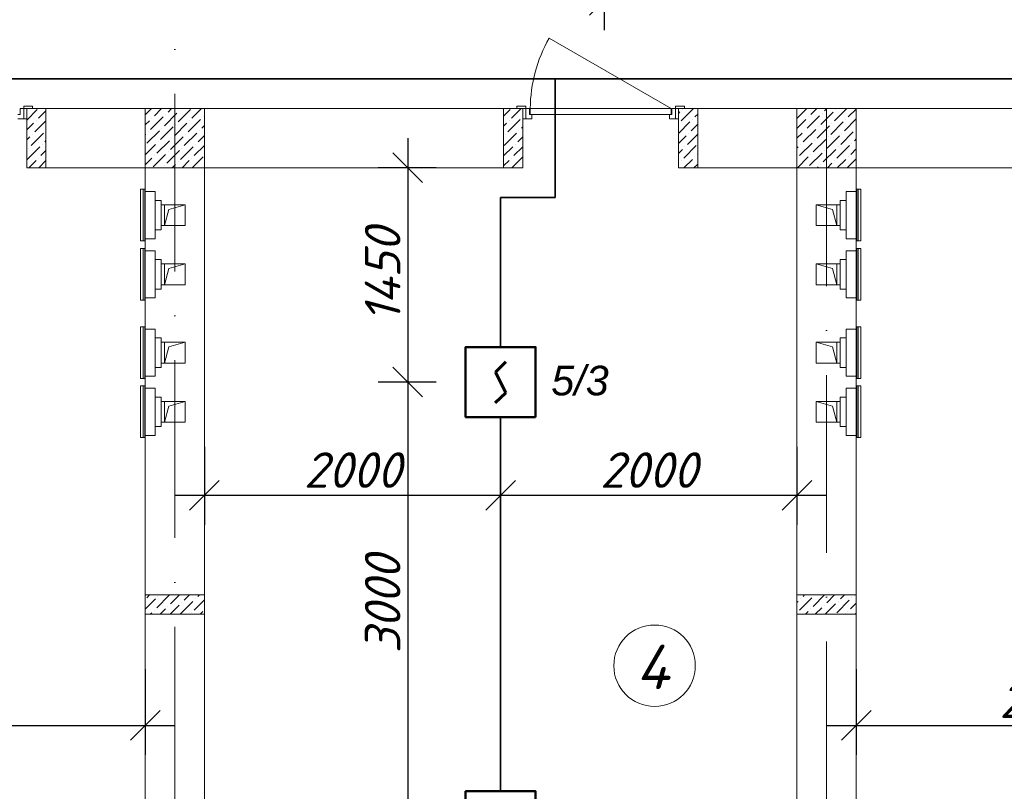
# Model space of a CAD drawing. Header units: millimetres. Extents: x 1114507 to 93926427, y 174473 to 817039.
# Tile 110 of 256: x 1692417 to 1699065, y 481890 to 487101. Entities that reach past the tile are written whole.
import ezdxf

# ---------------------------------------------------------------- set-up
doc = ezdxf.new("R2010")
doc.units = ezdxf.units.MM
doc.linetypes.add('ACAD_ISO10W100', pattern=[18, 12, -3, 0, -3])
doc.linetypes.add('ADSK_Скрыто', pattern=[6, 3, -3])
for name, color, linetype, lineweight in [('_Hidden_', 7, 'ADSK_Скрыто', 9), ('Doors', 86, 'Continuous', 13), ('expl', 234, 'Continuous', 13), ('Mechanical Equipment', 7, 'Continuous', 18), ('SHEMA', 174, 'Continuous', 25), ('размеры', 12, 'Continuous', 15)]:
    doc.layers.add(name, color=color, linetype=linetype, lineweight=lineweight)
doc.layers.add('kcd_tx', color=7, linetype='Continuous')
doc.layers.add('ventilatsiya', color=7, linetype='Continuous')
doc.styles.get("Standard").update_dxf_attribs({"font": 'isocpeui.ttf'})
doc.dimstyles.new('Санжар', dxfattribs={"dimtxt": 240, "dimasz": 200, "dimexe": 200, "dimexo": 200, "dimgap": 50, "dimtad": 1, "dimdec": 0, "dimtxsty": 'Standard', "dimblk": 'OBLIQUE', "dimcen": 2.5, "dimdle": 200, "dimclrd": 152, "dimclre": 152, "dimclrt": 152, "dimadec": 0, "dimazin": 0, "dimtfac": 1, "dimtdec": 0, "dimtmove": 0, "dimatfit": 3, "dimldrblk": 'OBLIQUE', "dimfxl": 0, "dimlwd": 0, "dimlwe": 0, "dimarcsym": 0})

# ---------------------------------------------------------------- blocks, each defined once
blk = doc.blocks.new('blokqav2mak')
at = {"color": 1, "linetype": 'ACAD_ISO10W100', "lineweight": 0, "ltscale": 100}
for p, q in [((1558682, 782425.1), (1558682, 766825.1)), ((1563082, 773325.1), (1563082, 766825.1))]:
    blk.add_line(p, q, dxfattribs=at)
at = {"lineweight": 0, "ltscale": 100}
for p, q in [((1558882, 773325.1), (1557682, 773325.1)), ((1557682, 772925.1), (1557682, 773325.1)), ((1561032, 773325.1), (1558882, 773325.1)), ((1558882, 773325.1), (1558882, 767025.1)), ((1561032, 772925.1), (1561032, 773325.1)), ((1562882, 773325.1), (1562082, 773325.1)), ((1562082, 772925.1), (1562082, 773325.1)), ((1562882, 773325.1), (1562882, 767025.1)), ((1570632, 773325.1), (1563282, 773325.1)), ((1558482, 772925.1), (1557682, 772925.1)), ((1558482, 772925.1), (1558482, 767025.1)), ((1561032, 772925.1), (1558882, 772925.1)), ((1562882, 772925.1), (1562082, 772925.1)), ((1570632, 772925.1), (1563282, 772925.1)), ((1563282, 772925.1), (1563282, 767025.1))]:
    blk.add_line(p, q, dxfattribs=at)
at = {"linetype": 'Continuous', "lineweight": 0, "ltscale": 100}
for p, q in [((1557682, 773247.5, 0), (1557753.1, 773318.5, 0)), ((1557761.5, 773259.6, 0), (1557812, 773310.1, 0)), ((1558482, 773281.7), (1558525.4, 773325.1)), ((1558544, 773276.3), (1558592.8, 773325.1)), ((1558636.6, 773301.6), (1558660.1, 773325.1)), ((1558704, 773234.2), (1558788.2, 773318.4)), ((1558712.4, 773310), (1558712.4, 773310)), ((1558796.6, 773259.5), (1558862.2, 773325.1)), ((1560902, 773274.1, 0), (1560946.5, 773318.5, 0)), ((1560954.9, 773259.6, 0), (1561020.4, 773325.1, 0)), ((1562100.4, 773242.8, 0), (1562182.8, 773325.1, 0)), ((1562108.8, 773318.5, 0), (1562108.8, 773318.5, 0)), ((1562882.9, 773259.5), (1562948.5, 773325.1)), ((1562975.5, 773284.8), (1563015.9, 773325.1)), ((1563068.2, 773310), (1563083.2, 773325.1)), ((1563135.5, 773242.7), (1563217.9, 773325.1)), ((1563143.9, 773318.4), (1563143.9, 773318.4)), ((1563228.1, 773267.9), (1563282, 773321.8)), ((1557736.3, 773167, 0), (1557812, 773242.8, 0)), ((1557744.7, 773242.8, 0), (1557744.7, 773242.8, 0)), ((1558482, 773214.4), (1558510.3, 773242.7)), ((1558518.8, 773183.7), (1558603, 773267.9)), ((1558527.2, 773259.5), (1558527.2, 773259.5)), ((1558611.4, 773209), (1558695.6, 773293.2)), ((1558619.8, 773284.8), (1558619.8, 773284.8)), ((1558771.3, 773166.9), (1558855.5, 773251.1)), ((1558779.8, 773242.7), (1558779.8, 773242.7)), ((1558872.4, 773267.9), (1558872.4, 773267.9)), ((1560929.7, 773167, 0), (1561013.9, 773251.2, 0)), ((1560938.1, 773242.8, 0), (1560938.1, 773242.8, 0)), ((1561030.7, 773268, 0), (1561030.7, 773268, 0)), ((1562082, 773291.7, 0), (1562092, 773301.7, 0)), ((1562176.2, 773251.2, 0), (1562176.2, 773251.2, 0)), ((1562193, 773268, 0), (1562212, 773287, 0)), ((1562882, 773191.3), (1562941.9, 773251.1)), ((1562950.3, 773192.2), (1563034.5, 773276.3)), ((1562958.7, 773267.9), (1562958.7, 773267.9)), ((1563042.9, 773217.4), (1563127.1, 773301.6)), ((1563051.3, 773293.2), (1563051.3, 773293.2)), ((1563202.9, 773175.3), (1563282, 773254.5)), ((1563211.3, 773251.1), (1563211.3, 773251.1)), ((1557682, 773180.1, 0), (1557727.8, 773225.9, 0)), ((1557812, 773175.4, 0), (1557812, 773175.4, 0)), ((1558493.5, 773091.1), (1558577.7, 773175.3)), ((1558586.1, 773116.4), (1558670.3, 773200.6)), ((1558594.5, 773192.2), (1558594.5, 773192.2)), ((1558678.7, 773141.6), (1558762.9, 773225.8)), ((1558687.1, 773217.4), (1558687.1, 773217.4)), ((1558847.1, 773175.3), (1558847.1, 773175.3)), ((1558863.9, 773192.2), (1558882, 773210.2)), ((1560902, 773206.7, 0), (1560921.3, 773225.9, 0)), ((1561005.4, 773175.4, 0), (1561005.4, 773175.4, 0)), ((1561022.3, 773192.2, 0), (1561032, 773202, 0)), ((1562082, 773157, 0), (1562159.4, 773234.3, 0)), ((1562083.6, 773225.9, 0), (1562083.6, 773225.9, 0)), ((1562167.8, 773175.4, 0), (1562212, 773219.7, 0)), ((1562925, 773099.5), (1563009.2, 773183.7)), ((1562933.4, 773175.3), (1562933.4, 773175.3)), ((1563017.6, 773124.8), (1563101.8, 773209)), ((1563026.1, 773200.6), (1563026.1, 773200.6)), ((1563110.2, 773150.1), (1563194.4, 773234.2)), ((1563118.7, 773225.8), (1563118.7, 773225.8)), ((1563278.6, 773183.7), (1563278.6, 773183.7)), ((1557682, 773112.8, 0), (1557702.6, 773133.3, 0)), ((1557711, 773074.4, 0), (1557795.2, 773158.6, 0)), ((1557719.4, 773150.1, 0), (1557719.4, 773150.1, 0)), ((1557803.6, 773099.6, 0), (1557812, 773108.1, 0)), ((1558482, 773147), (1558485.1, 773150.1)), ((1558501.9, 773166.9), (1558501.9, 773166.9)), ((1558560.9, 773023.8), (1558645.1, 773108)), ((1558653.5, 773049), (1558737.7, 773133.2)), ((1558661.9, 773124.8), (1558661.9, 773124.8)), ((1558746.1, 773074.3), (1558830.3, 773158.5)), ((1558754.5, 773150.1), (1558754.5, 773150.1)), ((1558838.7, 773099.5), (1558882, 773142.9)), ((1560904.4, 773074.4, 0), (1560988.6, 773158.6, 0)), ((1560912.8, 773150.1, 0), (1560912.8, 773150.1, 0)), ((1560997, 773099.6, 0), (1561032, 773134.6, 0)), ((1562082, 773089.7, 0), (1562134.1, 773141.7, 0)), ((1562142.5, 773082.8, 0), (1562212, 773152.3, 0)), ((1562150.9, 773158.6, 0), (1562150.9, 773158.6, 0)), ((1562882, 773123.9), (1562916.6, 773158.5)), ((1562992.4, 773032.2), (1563076.6, 773116.4)), ((1563000.8, 773108), (1563000.8, 773108)), ((1563085, 773057.4), (1563169.2, 773141.6)), ((1563093.4, 773133.2), (1563093.4, 773133.2)), ((1563177.6, 773082.7), (1563261.8, 773166.9)), ((1563186, 773158.5), (1563186, 773158.5)), ((1563270.2, 773108), (1563282, 773119.8)), ((1557685.7, 772981.8, 0), (1557769.9, 773066, 0)), ((1557694.2, 773057.5, 0), (1557694.2, 773057.5, 0)), ((1557778.4, 773007, 0), (1557812, 773040.7, 0)), ((1557786.8, 773082.8, 0), (1557786.8, 773082.8, 0)), ((1558482, 773012.3), (1558552.4, 773082.7)), ((1558569.3, 773099.5), (1558569.3, 773099.5)), ((1558628.2, 772956.4), (1558712.4, 773040.6)), ((1558720.8, 772981.7), (1558805, 773065.9)), ((1558729.2, 773057.4), (1558729.2, 773057.4)), ((1558813.4, 773006.9), (1558882, 773075.5)), ((1558821.8, 773082.7), (1558821.8, 773082.7)), ((1560902, 773004.6, 0), (1560963.4, 773066, 0)), ((1560971.8, 773007, 0), (1561032, 773067.3, 0)), ((1560980.2, 773082.8, 0), (1560980.2, 773082.8, 0)), ((1562082, 773022.3, 0), (1562108.8, 773049.1, 0)), ((1562117.3, 772990.2, 0), (1562201.5, 773074.4, 0)), ((1562125.7, 773066, 0), (1562125.7, 773066, 0)), ((1562882, 773056.5), (1562891.4, 773065.9)), ((1562899.8, 773006.9), (1562984, 773091.1)), ((1562908.2, 773082.7), (1562908.2, 773082.7)), ((1563059.7, 772964.8), (1563143.9, 773049)), ((1563068.2, 773040.6), (1563068.2, 773040.6)), ((1563152.3, 772990.1), (1563236.5, 773074.3)), ((1563160.8, 773065.9), (1563160.8, 773065.9)), ((1563245, 773015.4), (1563282, 773052.4)), ((1563253.4, 773091.1), (1563253.4, 773091.1)), ((1557696.4, 772925.1, 0), (1557744.7, 772973.3, 0)), ((1557761.5, 772990.2, 0), (1557761.5, 772990.2, 0)), ((1557763.8, 772925.1, 0), (1557812, 772973.4, 0)), ((1558482, 772944.9), (1558527.2, 772990.1)), ((1558535.6, 772931.2), (1558619.8, 773015.4)), ((1558544, 773006.9), (1558544, 773006.9)), ((1558636.6, 773032.2), (1558636.6, 773032.2)), ((1558731.6, 772925.1), (1558779.8, 772973.3)), ((1558796.6, 772990.1), (1558796.6, 772990.1)), ((1558799, 772925.1), (1558872.4, 772998.5)), ((1560902, 772937.3, 0), (1560938.1, 772973.3, 0)), ((1560954.9, 772990.2, 0), (1560954.9, 772990.2, 0)), ((1560957.2, 772925.1, 0), (1561030.7, 772998.6, 0)), ((1562100.4, 772973.3, 0), (1562100.4, 772973.3, 0)), ((1562119.5, 772925.1, 0), (1562176.2, 772981.8, 0)), ((1562193, 772998.6, 0), (1562193, 772998.6, 0)), ((1562209.9, 773015.4, 0), (1562212, 773017.6, 0)), ((1562882.9, 772990.1), (1562882.9, 772990.1)), ((1562885.3, 772925.1), (1562958.7, 772998.5)), ((1562967.1, 772939.6), (1563051.3, 773023.8)), ((1562975.5, 773015.4), (1562975.5, 773015.4)), ((1563135.5, 772973.3), (1563135.5, 772973.3)), ((1563154.7, 772925.1), (1563211.3, 772981.7)), ((1563222.1, 772925.1), (1563282, 772985.1)), ((1563228.1, 772998.5), (1563228.1, 772998.5)), ((1558611.4, 772939.6), (1558611.4, 772939.6)), ((1558664.2, 772925.1), (1558687.1, 772948)), ((1558704, 772964.8), (1558704, 772964.8)), ((1558880.8, 772939.6), (1558882, 772940.8)), ((1562082, 772955, 0), (1562083.6, 772956.5, 0)), ((1562186.9, 772925.1, 0), (1562212, 772950.3, 0)), ((1563020, 772925.1), (1563026.1, 772931.2)), ((1563042.9, 772948), (1563042.9, 772948)), ((1563087.4, 772925.1), (1563118.7, 772956.4)), ((1558482, 769943.7, 0), (1558551, 770012.7, 0)), ((1558492, 770021.1, 0), (1558511.1, 770040.1, 0)), ((1558559.4, 769953.7, 0), (1558643.6, 770037.9, 0)), ((1558567.8, 770029.5, 0), (1558567.8, 770029.5, 0)), ((1558652, 769979, 0), (1558713.1, 770040.1, 0)), ((1558719.3, 769911.6, 0), (1558803.5, 769995.8, 0)), ((1558727.8, 769987.4, 0), (1558727.8, 769987.4, 0)), ((1558744.6, 770004.2, 0), (1558780.5, 770040.1, 0)), ((1558812, 769936.9, 0), (1558882, 770007, 0)), ((1558820.4, 770012.7, 0), (1558820.4, 770012.7, 0)), ((1558837.2, 770029.5, 0), (1558847.8, 770040.1, 0)), ((1562882, 769988, 0), (1562889.9, 769995.8, 0)), ((1562898.3, 769936.9, 0), (1562982.5, 770021.1, 0)), ((1562906.7, 770012.7, 0), (1562906.7, 770012.7, 0)), ((1562923.6, 770029.5, 0), (1562934.2, 770040.1, 0)), ((1562990.9, 769962.1, 0), (1563068.9, 770040.1, 0)), ((1562999.3, 770037.9, 0), (1562999.3, 770037.9, 0)), ((1563083.5, 769987.4, 0), (1563136.2, 770040.1, 0)), ((1563150.9, 769920.1, 0), (1563235.1, 770004.2, 0)), ((1563159.3, 769995.8, 0), (1563159.3, 769995.8, 0)), ((1563176.1, 770012.7, 0), (1563203.6, 770040.1, 0)), ((1563243.5, 769945.3, 0), (1563282, 769983.9, 0)), ((1563251.9, 770021.1, 0), (1563251.9, 770021.1, 0)), ((1563268.7, 770037.9, 0), (1563270.9, 770040.1, 0)), ((1558515.8, 769910.1, 0), (1558525.7, 769920.1, 0)), ((1558542.5, 769936.9, 0), (1558542.5, 769936.9, 0)), ((1558583.1, 769910.1, 0), (1558618.3, 769945.3, 0)), ((1558635.2, 769962.1, 0), (1558635.2, 769962.1, 0)), ((1558650.5, 769910.1, 0), (1558710.9, 769970.6, 0)), ((1558795.1, 769920.1, 0), (1558795.1, 769920.1, 0)), ((1558852.5, 769910.1, 0), (1558870.9, 769928.5, 0)), ((1562938.9, 769910.1, 0), (1562957.2, 769928.5, 0)), ((1562974.1, 769945.3, 0), (1562974.1, 769945.3, 0)), ((1563006.2, 769910.1, 0), (1563049.8, 769953.7, 0)), ((1563066.7, 769970.6, 0), (1563066.7, 769970.6, 0)), ((1563073.6, 769910.1, 0), (1563142.4, 769979, 0)), ((1563226.6, 769928.5, 0), (1563226.6, 769928.5, 0)), ((1563275.6, 769910.1, 0), (1563282, 769916.5, 0)), ((1563208.3, 769910.1, 0), (1563209.8, 769911.6, 0))]:
    blk.add_line(p, q, dxfattribs=at)
at = {"layer": '_Hidden_', "color": 5, "lineweight": 0}
for p, q in [((1558478.2, 772779.5), (1558478.6, 772779.5)), ((1563285.9, 772779.5), (1563285.4, 772779.5)), ((1558482, 772763.5), (1558482, 772763.9)), ((1558482, 772763.9), (1558482, 772763.5)), ((1558525, 772763.9), (1558525, 772763.5)), ((1558525, 772763.5), (1558525, 772763.9)), ((1558549.1, 772763.5), (1558549.1, 772763.9)), ((1558549.1, 772763.9), (1558549.1, 772763.5)), ((1563215, 772763.5), (1563215, 772763.9)), ((1563215, 772763.9), (1563215, 772763.5)), ((1563239, 772763.9), (1563239, 772763.5)), ((1563239, 772763.5), (1563239, 772763.9)), ((1563282, 772763.5), (1563282, 772763.9)), ((1563282, 772763.9), (1563282, 772763.5)), ((1558482, 772446.2), (1558482, 772445.9)), ((1558482, 772445.9), (1558482, 772446.2)), ((1558525, 772446.2), (1558525, 772445.9)), ((1558525, 772445.9), (1558525, 772446.2)), ((1558549.1, 772445.9), (1558549.1, 772446.2)), ((1558549.1, 772446.2), (1558549.1, 772445.9)), ((1563215, 772445.9), (1563215, 772446.2)), ((1563215, 772446.2), (1563215, 772445.9)), ((1563239, 772446.2), (1563239, 772445.9)), ((1563239, 772445.9), (1563239, 772446.2)), ((1563282, 772446.2), (1563282, 772445.9)), ((1563282, 772445.9), (1563282, 772446.2)), ((1558478.6, 772430.6), (1558478.2, 772430.6)), ((1558478.2, 772380), (1558478.6, 772380)), ((1563285.4, 772430.6), (1563285.9, 772430.6)), ((1563285.9, 772380), (1563285.4, 772380)), ((1558482, 772364), (1558482, 772364.3)), ((1558482, 772364.3), (1558482, 772364)), ((1558525, 772364.3), (1558525, 772364)), ((1558525, 772364), (1558525, 772364.3)), ((1558549.1, 772364), (1558549.1, 772364.3)), ((1558549.1, 772364.3), (1558549.1, 772364)), ((1563215, 772364), (1563215, 772364.3)), ((1563215, 772364.3), (1563215, 772364)), ((1563239, 772364.3), (1563239, 772364)), ((1563239, 772364), (1563239, 772364.3)), ((1563282, 772364), (1563282, 772364.3)), ((1563282, 772364.3), (1563282, 772364)), ((1558482, 772046.7), (1558482, 772046.3)), ((1558482, 772046.3), (1558482, 772046.7)), ((1558525, 772046.7), (1558525, 772046.3)), ((1558525, 772046.3), (1558525, 772046.7)), ((1558549.1, 772046.3), (1558549.1, 772046.7)), ((1558549.1, 772046.7), (1558549.1, 772046.3)), ((1563215, 772046.3), (1563215, 772046.7)), ((1563215, 772046.7), (1563215, 772046.3)), ((1563239, 772046.7), (1563239, 772046.3)), ((1563239, 772046.3), (1563239, 772046.7)), ((1563282, 772046.7), (1563282, 772046.3)), ((1563282, 772046.3), (1563282, 772046.7)), ((1558478.6, 772031.1), (1558478.2, 772031.1)), ((1563285.4, 772031.1), (1563285.9, 772031.1)), ((1558478.2, 771850.8), (1558478.6, 771850.8)), ((1563285.9, 771850.8), (1563285.4, 771850.8)), ((1558482, 771834.8), (1558482, 771835.1)), ((1558482, 771835.1), (1558482, 771834.8)), ((1558525, 771835.1), (1558525, 771834.8)), ((1558525, 771834.8), (1558525, 771835.1)), ((1558549.1, 771834.8), (1558549.1, 771835.1)), ((1558549.1, 771835.1), (1558549.1, 771834.8)), ((1563215, 771834.8), (1563215, 771835.1)), ((1563215, 771835.1), (1563215, 771834.8)), ((1563239, 771835.1), (1563239, 771834.8)), ((1563239, 771834.8), (1563239, 771835.1)), ((1563282, 771834.8), (1563282, 771835.1)), ((1563282, 771835.1), (1563282, 771834.8)), ((1558482, 771517.5), (1558482, 771517.1)), ((1558482, 771517.1), (1558482, 771517.5)), ((1558525, 771517.5), (1558525, 771517.1)), ((1558525, 771517.1), (1558525, 771517.5)), ((1558549.1, 771517.1), (1558549.1, 771517.5)), ((1558549.1, 771517.5), (1558549.1, 771517.1)), ((1563215, 771517.1), (1563215, 771517.5)), ((1563215, 771517.5), (1563215, 771517.1)), ((1563239, 771517.5), (1563239, 771517.1)), ((1563239, 771517.1), (1563239, 771517.5)), ((1563282, 771517.5), (1563282, 771517.1)), ((1563282, 771517.1), (1563282, 771517.5)), ((1558478.6, 771501.9), (1558478.2, 771501.9)), ((1558478.2, 771451.2), (1558478.6, 771451.2)), ((1563285.4, 771501.9), (1563285.9, 771501.9)), ((1563285.9, 771451.2), (1563285.4, 771451.2)), ((1558482, 771435.2), (1558482, 771435.6)), ((1558482, 771435.6), (1558482, 771435.2)), ((1558525, 771435.6), (1558525, 771435.2)), ((1558525, 771435.2), (1558525, 771435.6)), ((1558549.1, 771435.2), (1558549.1, 771435.6)), ((1558549.1, 771435.6), (1558549.1, 771435.2)), ((1563215, 771435.2), (1563215, 771435.6)), ((1563215, 771435.6), (1563215, 771435.2)), ((1563239, 771435.6), (1563239, 771435.2)), ((1563239, 771435.2), (1563239, 771435.6)), ((1563282, 771435.2), (1563282, 771435.6)), ((1563282, 771435.6), (1563282, 771435.2)), ((1558482, 771117.9), (1558482, 771117.6)), ((1558482, 771117.6), (1558482, 771117.9)), ((1558525, 771117.9), (1558525, 771117.6)), ((1558525, 771117.6), (1558525, 771117.9)), ((1558549.1, 771117.6), (1558549.1, 771117.9)), ((1558549.1, 771117.9), (1558549.1, 771117.6)), ((1563215, 771117.6), (1563215, 771117.9)), ((1563215, 771117.9), (1563215, 771117.6)), ((1563239, 771117.9), (1563239, 771117.6)), ((1563239, 771117.6), (1563239, 771117.9)), ((1563282, 771117.9), (1563282, 771117.6)), ((1563282, 771117.6), (1563282, 771117.9)), ((1558478.6, 771102.3), (1558478.2, 771102.3)), ((1563285.4, 771102.3), (1563285.9, 771102.3))]:
    blk.add_line(p, q, dxfattribs=at)
at = {"layer": 'Doors', "lineweight": 0}
for p, q in [((1562032, 773325.1), (1561209.3, 773800.1)), ((1557662, 773325.1), (1557637, 773325.1)), ((1557637, 773325.1), (1557637, 773285.1)), ((1557722, 773340.1), (1557662, 773340.1)), ((1557662, 773340.1), (1557662, 773325.1)), ((1557662, 773255.1), (1557662, 773325.1)), ((1557662, 773255.1), (1557662, 773325.1)), ((1557662, 773325.1), (1557682, 773325.1)), ((1557662, 773325.1), (1557722, 773325.1)), ((1557682, 773325.1), (1557682, 773255.1)), ((1557722, 773325.1), (1557722, 773340.1)), ((1561052, 773340.1), (1560992, 773340.1)), ((1560992, 773340.1), (1560992, 773325.1)), ((1560992, 773325.1), (1561052, 773325.1)), ((1561052, 773325.1), (1561032, 773325.1)), ((1561032, 773325.1), (1561032, 773255.1)), ((1561052, 773325.1), (1561052, 773340.1)), ((1561052, 773255.1), (1561052, 773325.1)), ((1561052, 773325.1), (1561077, 773325.1)), ((1561052, 773255.1), (1561052, 773325.1)), ((1561077, 773325.1), (1561077, 773285.1)), ((1562032, 773325.1), (1561082, 773325.1)), ((1561082, 773325.1), (1561082, 773285.1)), ((1562032, 773285.1), (1562032, 773325.1)), ((1562062, 773325.1), (1562037, 773325.1)), ((1562037, 773325.1), (1562037, 773285.1)), ((1562122, 773340.1), (1562062, 773340.1)), ((1562062, 773340.1), (1562062, 773325.1)), ((1562062, 773255.1), (1562062, 773325.1)), ((1562062, 773255.1), (1562062, 773325.1)), ((1562062, 773325.1), (1562082, 773325.1)), ((1562062, 773325.1), (1562122, 773325.1)), ((1562082, 773325.1), (1562082, 773255.1)), ((1562122, 773325.1), (1562122, 773340.1)), ((1557637, 773285.1), (1557622, 773285.1)), ((1557622, 773255.1), (1557662, 773255.1)), ((1557682, 773255.1), (1557662, 773255.1)), ((1561032, 773255.1), (1561052, 773255.1)), ((1561092, 773255.1), (1561052, 773255.1)), ((1561077, 773285.1), (1561092, 773285.1)), ((1561082, 773285.1), (1562032, 773285.1)), ((1561092, 773285.1), (1561092, 773255.1)), ((1562022, 773285.1), (1562022, 773255.1)), ((1562037, 773285.1), (1562022, 773285.1)), ((1562022, 773255.1), (1562062, 773255.1)), ((1562082, 773255.1), (1562062, 773255.1))]:
    blk.add_line(p, q, dxfattribs=at)
blk.add_arc((1562032, 773325.1), 950, 150, 180, dxfattribs=at)
at = {"layer": 'Mechanical Equipment', "color": 5, "lineweight": 0}
for p, q in [((1558450, 772779.5), (1558450, 772430.6)), ((1558450, 772779.5), (1558459.6, 772779.5)), ((1558459.6, 772779.5), (1558469, 772779.5)), ((1558469, 772779.5), (1558478.6, 772779.5)), ((1558469, 772430.6), (1558469, 772779.5)), ((1558478.7, 772430.6), (1558478.7, 772779.5)), ((1558479, 772430.6), (1558479, 772779.5)), ((1563285.1, 772430.6), (1563285.1, 772779.5)), ((1563285.4, 772430.6), (1563285.4, 772779.5)), ((1563295, 772779.5), (1563285.4, 772779.5)), ((1563304.5, 772779.5), (1563295, 772779.5)), ((1563295, 772430.6), (1563295, 772779.5)), ((1563314.1, 772779.5), (1563304.5, 772779.5)), ((1563314.1, 772779.5), (1563314.1, 772430.6)), ((1558525, 772763.9), (1558482, 772763.9)), ((1558482, 772753.9), (1558482, 772763.9)), ((1558482, 772763.9), (1558482, 772763.5)), ((1558482, 772455.9), (1558482, 772753.9)), ((1558549.1, 772763.9), (1558525, 772763.9)), ((1558525, 772763.9), (1558525, 772763.5)), ((1558525, 772763.5), (1558525, 772763.9)), ((1558549.1, 772763.5), (1558549.1, 772763.9)), ((1558549.1, 772763.9), (1558549.1, 772753.9)), ((1558549.1, 772753.9), (1558549.1, 772455.9)), ((1563215, 772763.9), (1563239, 772763.9)), ((1563215, 772763.5), (1563215, 772763.9)), ((1563215, 772763.9), (1563215, 772753.9)), ((1563215, 772753.9), (1563215, 772455.9)), ((1563239, 772763.9), (1563282, 772763.9)), ((1563239, 772763.9), (1563239, 772763.5)), ((1563239, 772763.5), (1563239, 772763.9)), ((1563282, 772753.9), (1563282, 772763.9)), ((1563282, 772763.9), (1563282, 772763.5)), ((1563282, 772455.9), (1563282, 772753.9)), ((1558590.3, 772704.9), (1558549.1, 772704.9)), ((1558590.3, 772704.9), (1558590.3, 772504.9)), ((1563173.7, 772704.9), (1563215, 772704.9)), ((1563173.7, 772704.9), (1563173.7, 772504.9)), ((1558482, 772445.9), (1558482, 772455.9)), ((1558482, 772446.2), (1558482, 772445.9)), ((1558482, 772445.9), (1558525, 772445.9)), ((1558525, 772446.2), (1558525, 772445.9)), ((1558525, 772445.9), (1558525, 772446.2)), ((1558525, 772445.9), (1558549.1, 772445.9)), ((1558549.1, 772504.9), (1558590.3, 772504.9)), ((1558549.1, 772455.9), (1558549.1, 772445.9)), ((1558549.1, 772445.9), (1558549.1, 772446.2)), ((1563215, 772504.9), (1563173.7, 772504.9)), ((1563215, 772455.9), (1563215, 772445.9)), ((1563215, 772445.9), (1563215, 772446.2)), ((1563239, 772445.9), (1563215, 772445.9)), ((1563239, 772446.2), (1563239, 772445.9)), ((1563239, 772445.9), (1563239, 772446.2)), ((1563282, 772445.9), (1563239, 772445.9)), ((1563282, 772445.9), (1563282, 772455.9)), ((1563282, 772446.2), (1563282, 772445.9)), ((1558459.6, 772430.6), (1558450, 772430.6)), ((1558450, 772380), (1558450, 772031.1)), ((1558450, 772380), (1558459.6, 772380)), ((1558469, 772430.6), (1558459.6, 772430.6)), ((1558459.6, 772380), (1558469, 772380)), ((1558478.6, 772430.6), (1558469, 772430.6)), ((1558469, 772380), (1558478.6, 772380)), ((1558469, 772031.1), (1558469, 772380)), ((1558478.7, 772031.1), (1558478.7, 772380)), ((1558479, 772031.1), (1558479, 772380)), ((1563285.1, 772031.1), (1563285.1, 772380)), ((1563285.4, 772430.6), (1563295, 772430.6)), ((1563285.4, 772031.1), (1563285.4, 772380)), ((1563295, 772380), (1563285.4, 772380)), ((1563295, 772430.6), (1563304.5, 772430.6)), ((1563304.5, 772380), (1563295, 772380)), ((1563295, 772031.1), (1563295, 772380)), ((1563304.5, 772430.6), (1563314.1, 772430.6)), ((1563314.1, 772380), (1563304.5, 772380)), ((1563314.1, 772380), (1563314.1, 772031.1)), ((1558525, 772364.3), (1558482, 772364.3)), ((1558482, 772354.3), (1558482, 772364.3)), ((1558482, 772364.3), (1558482, 772364)), ((1558482, 772056.3), (1558482, 772354.3)), ((1558549.1, 772364.3), (1558525, 772364.3)), ((1558525, 772364.3), (1558525, 772364)), ((1558525, 772364), (1558525, 772364.3)), ((1558549.1, 772364), (1558549.1, 772364.3)), ((1558549.1, 772364.3), (1558549.1, 772354.3)), ((1558549.1, 772354.3), (1558549.1, 772056.3)), ((1563215, 772364.3), (1563239, 772364.3)), ((1563215, 772364), (1563215, 772364.3)), ((1563215, 772364.3), (1563215, 772354.3)), ((1563215, 772354.3), (1563215, 772056.3)), ((1563239, 772364.3), (1563282, 772364.3)), ((1563239, 772364.3), (1563239, 772364)), ((1563239, 772364), (1563239, 772364.3)), ((1563282, 772354.3), (1563282, 772364.3)), ((1563282, 772364.3), (1563282, 772364)), ((1563282, 772056.3), (1563282, 772354.3)), ((1558590.3, 772305.3), (1558549.1, 772305.3)), ((1558590.3, 772305.3), (1558590.3, 772105.3)), ((1563173.7, 772305.3), (1563215, 772305.3)), ((1563173.7, 772305.3), (1563173.7, 772105.3)), ((1558482, 772046.3), (1558482, 772056.3)), ((1558482, 772046.7), (1558482, 772046.3)), ((1558482, 772046.3), (1558525, 772046.3)), ((1558525, 772046.7), (1558525, 772046.3)), ((1558525, 772046.3), (1558525, 772046.7)), ((1558525, 772046.3), (1558549.1, 772046.3)), ((1558549.1, 772105.3), (1558590.3, 772105.3)), ((1558549.1, 772056.3), (1558549.1, 772046.3)), ((1558549.1, 772046.3), (1558549.1, 772046.7)), ((1563215, 772105.3), (1563173.7, 772105.3)), ((1563215, 772056.3), (1563215, 772046.3)), ((1563215, 772046.3), (1563215, 772046.7)), ((1563239, 772046.3), (1563215, 772046.3)), ((1563239, 772046.7), (1563239, 772046.3)), ((1563239, 772046.3), (1563239, 772046.7)), ((1563282, 772046.3), (1563239, 772046.3)), ((1563282, 772046.3), (1563282, 772056.3)), ((1563282, 772046.7), (1563282, 772046.3)), ((1558459.6, 772031.1), (1558450, 772031.1)), ((1558469, 772031.1), (1558459.6, 772031.1)), ((1558478.6, 772031.1), (1558469, 772031.1)), ((1563285.4, 772031.1), (1563295, 772031.1)), ((1563295, 772031.1), (1563304.5, 772031.1)), ((1563304.5, 772031.1), (1563314.1, 772031.1)), ((1558450, 771850.8), (1558450, 771501.9)), ((1558450, 771850.8), (1558459.6, 771850.8)), ((1558459.6, 771850.8), (1558469, 771850.8)), ((1558469, 771850.8), (1558478.6, 771850.8)), ((1558469, 771501.9), (1558469, 771850.8)), ((1558478.7, 771501.9), (1558478.7, 771850.8)), ((1558479, 771501.9), (1558479, 771850.8)), ((1563285.1, 771501.9), (1563285.1, 771850.8)), ((1563285.4, 771501.9), (1563285.4, 771850.8)), ((1563295, 771850.8), (1563285.4, 771850.8)), ((1563304.5, 771850.8), (1563295, 771850.8)), ((1563295, 771501.9), (1563295, 771850.8)), ((1563314.1, 771850.8), (1563304.5, 771850.8)), ((1563314.1, 771850.8), (1563314.1, 771501.9)), ((1558525, 771835.1), (1558482, 771835.1)), ((1558482, 771825.1), (1558482, 771835.1)), ((1558482, 771835.1), (1558482, 771834.8)), ((1558482, 771527.1), (1558482, 771825.1)), ((1558549.1, 771835.1), (1558525, 771835.1)), ((1558525, 771835.1), (1558525, 771834.8)), ((1558525, 771834.8), (1558525, 771835.1)), ((1558549.1, 771834.8), (1558549.1, 771835.1)), ((1558549.1, 771835.1), (1558549.1, 771825.1)), ((1558549.1, 771825.1), (1558549.1, 771527.1)), ((1558590.3, 771776.1), (1558549.1, 771776.1)), ((1558590.3, 771776.1), (1558590.3, 771576.1)), ((1563173.7, 771776.1), (1563215, 771776.1)), ((1563173.7, 771776.1), (1563173.7, 771576.1)), ((1563215, 771835.1), (1563239, 771835.1)), ((1563215, 771834.8), (1563215, 771835.1)), ((1563215, 771835.1), (1563215, 771825.1)), ((1563215, 771825.1), (1563215, 771527.1)), ((1563239, 771835.1), (1563282, 771835.1)), ((1563239, 771835.1), (1563239, 771834.8)), ((1563239, 771834.8), (1563239, 771835.1)), ((1563282, 771825.1), (1563282, 771835.1)), ((1563282, 771835.1), (1563282, 771834.8)), ((1563282, 771527.1), (1563282, 771825.1)), ((1558549.1, 771576.1), (1558590.3, 771576.1)), ((1563215, 771576.1), (1563173.7, 771576.1)), ((1558482, 771517.1), (1558482, 771527.1)), ((1558482, 771517.5), (1558482, 771517.1)), ((1558482, 771517.1), (1558525, 771517.1)), ((1558525, 771517.5), (1558525, 771517.1)), ((1558525, 771517.1), (1558525, 771517.5)), ((1558525, 771517.1), (1558549.1, 771517.1)), ((1558549.1, 771527.1), (1558549.1, 771517.1)), ((1558549.1, 771517.1), (1558549.1, 771517.5)), ((1563215, 771527.1), (1563215, 771517.1)), ((1563215, 771517.1), (1563215, 771517.5)), ((1563239, 771517.1), (1563215, 771517.1)), ((1563239, 771517.5), (1563239, 771517.1)), ((1563239, 771517.1), (1563239, 771517.5)), ((1563282, 771517.1), (1563239, 771517.1)), ((1563282, 771517.1), (1563282, 771527.1)), ((1563282, 771517.5), (1563282, 771517.1)), ((1558459.6, 771501.9), (1558450, 771501.9)), ((1558450, 771451.2), (1558450, 771102.3)), ((1558450, 771451.2), (1558459.6, 771451.2)), ((1558469, 771501.9), (1558459.6, 771501.9)), ((1558459.6, 771451.2), (1558469, 771451.2)), ((1558478.6, 771501.9), (1558469, 771501.9)), ((1558469, 771451.2), (1558478.6, 771451.2)), ((1558469, 771102.3), (1558469, 771451.2)), ((1558478.7, 771102.3), (1558478.7, 771451.2)), ((1558479, 771102.3), (1558479, 771451.2)), ((1563285.1, 771102.3), (1563285.1, 771451.2)), ((1563285.4, 771501.9), (1563295, 771501.9)), ((1563285.4, 771102.3), (1563285.4, 771451.2)), ((1563295, 771451.2), (1563285.4, 771451.2)), ((1563295, 771501.9), (1563304.5, 771501.9)), ((1563304.5, 771451.2), (1563295, 771451.2)), ((1563295, 771102.3), (1563295, 771451.2)), ((1563304.5, 771501.9), (1563314.1, 771501.9)), ((1563314.1, 771451.2), (1563304.5, 771451.2)), ((1563314.1, 771451.2), (1563314.1, 771102.3)), ((1558525, 771435.6), (1558482, 771435.6)), ((1558482, 771425.6), (1558482, 771435.6)), ((1558482, 771435.6), (1558482, 771435.2)), ((1558482, 771127.6), (1558482, 771425.6)), ((1558549.1, 771435.6), (1558525, 771435.6)), ((1558525, 771435.6), (1558525, 771435.2)), ((1558525, 771435.2), (1558525, 771435.6)), ((1558549.1, 771435.2), (1558549.1, 771435.6)), ((1558549.1, 771435.6), (1558549.1, 771425.6)), ((1558549.1, 771425.6), (1558549.1, 771127.6)), ((1558590.3, 771376.6), (1558549.1, 771376.6)), ((1558590.3, 771376.6), (1558590.3, 771176.6)), ((1563173.7, 771376.6), (1563215, 771376.6)), ((1563173.7, 771376.6), (1563173.7, 771176.6)), ((1563215, 771435.6), (1563239, 771435.6)), ((1563215, 771435.2), (1563215, 771435.6)), ((1563215, 771435.6), (1563215, 771425.6)), ((1563215, 771425.6), (1563215, 771127.6)), ((1563239, 771435.6), (1563282, 771435.6)), ((1563239, 771435.6), (1563239, 771435.2)), ((1563239, 771435.2), (1563239, 771435.6)), ((1563282, 771425.6), (1563282, 771435.6)), ((1563282, 771435.6), (1563282, 771435.2)), ((1563282, 771127.6), (1563282, 771425.6)), ((1558549.1, 771176.6), (1558590.3, 771176.6)), ((1563215, 771176.6), (1563173.7, 771176.6)), ((1558482, 771117.6), (1558482, 771127.6)), ((1558482, 771117.9), (1558482, 771117.6)), ((1558482, 771117.6), (1558525, 771117.6)), ((1558525, 771117.9), (1558525, 771117.6)), ((1558525, 771117.6), (1558525, 771117.9)), ((1558525, 771117.6), (1558549.1, 771117.6)), ((1558549.1, 771127.6), (1558549.1, 771117.6)), ((1558549.1, 771117.6), (1558549.1, 771117.9)), ((1563215, 771127.6), (1563215, 771117.6)), ((1563215, 771117.6), (1563215, 771117.9)), ((1563239, 771117.6), (1563215, 771117.6)), ((1563239, 771117.9), (1563239, 771117.6)), ((1563239, 771117.6), (1563239, 771117.9)), ((1563282, 771117.6), (1563239, 771117.6)), ((1563282, 771117.6), (1563282, 771127.6)), ((1563282, 771117.9), (1563282, 771117.6)), ((1558459.6, 771102.3), (1558450, 771102.3)), ((1558469, 771102.3), (1558459.6, 771102.3)), ((1558478.6, 771102.3), (1558469, 771102.3)), ((1563285.4, 771102.3), (1563295, 771102.3)), ((1563295, 771102.3), (1563304.5, 771102.3)), ((1563304.5, 771102.3), (1563314.1, 771102.3))]:
    blk.add_line(p, q, dxfattribs=at)
at = {"layer": 'ventilatsiya', "lineweight": 0, "ltscale": 100}
for p, q in [((1558657.4, 772674.9), (1558590.3, 772674.9)), ((1558752, 772674.9), (1558612, 772674.9)), ((1558612, 772674.9), (1558612, 772534.9)), ((1558612, 772534.9), (1558641.2, 772643.2)), ((1558641.2, 772643.2), (1558752, 772674.9)), ((1558752, 772534.9), (1558752, 772674.9)), ((1563122.9, 772643.2), (1563012, 772674.9)), ((1563012, 772534.9), (1563012, 772674.9)), ((1563012, 772674.9), (1563152, 772674.9)), ((1563106.7, 772674.9), (1563173.7, 772674.9)), ((1563152, 772534.9), (1563122.9, 772643.2)), ((1563152, 772674.9), (1563152, 772534.9)), ((1558657.4, 772534.9), (1558590.3, 772534.9)), ((1558612, 772534.9), (1558752, 772534.9)), ((1563152, 772534.9), (1563012, 772534.9)), ((1563106.7, 772534.9), (1563173.7, 772534.9)), ((1558657.4, 772275.3), (1558590.3, 772275.3)), ((1558752, 772275.3), (1558612, 772275.3)), ((1558612, 772275.3), (1558612, 772135.3)), ((1558612, 772135.3), (1558641.2, 772243.7)), ((1558641.2, 772243.7), (1558752, 772275.3)), ((1558752, 772135.3), (1558752, 772275.3)), ((1563122.9, 772243.7), (1563012, 772275.3)), ((1563012, 772135.3), (1563012, 772275.3)), ((1563012, 772275.3), (1563152, 772275.3)), ((1563106.7, 772275.3), (1563173.7, 772275.3)), ((1563152, 772135.3), (1563122.9, 772243.7)), ((1563152, 772275.3), (1563152, 772135.3)), ((1558657.4, 772135.3), (1558590.3, 772135.3)), ((1558612, 772135.3), (1558752, 772135.3)), ((1563152, 772135.3), (1563012, 772135.3)), ((1563106.7, 772135.3), (1563173.7, 772135.3)), ((1558657.4, 771746.1), (1558590.3, 771746.1)), ((1558752, 771746.1), (1558612, 771746.1)), ((1558612, 771746.1), (1558612, 771606.1)), ((1558612, 771606.1), (1558641.2, 771714.5)), ((1558641.2, 771714.5), (1558752, 771746.1)), ((1558752, 771606.1), (1558752, 771746.1)), ((1563122.9, 771714.5), (1563012, 771746.1)), ((1563012, 771606.1), (1563012, 771746.1)), ((1563012, 771746.1), (1563152, 771746.1)), ((1563106.7, 771746.1), (1563173.7, 771746.1)), ((1563152, 771606.1), (1563122.9, 771714.5)), ((1563152, 771746.1), (1563152, 771606.1)), ((1558657.4, 771606.1), (1558590.3, 771606.1)), ((1558612, 771606.1), (1558752, 771606.1)), ((1563152, 771606.1), (1563012, 771606.1)), ((1563106.7, 771606.1), (1563173.7, 771606.1)), ((1558657.4, 771346.6), (1558590.3, 771346.6)), ((1558752, 771346.6), (1558612, 771346.6)), ((1558612, 771346.6), (1558612, 771206.6)), ((1558612, 771206.6), (1558641.2, 771314.9)), ((1558641.2, 771314.9), (1558752, 771346.6)), ((1558752, 771206.6), (1558752, 771346.6)), ((1563122.9, 771314.9), (1563012, 771346.6)), ((1563012, 771206.6), (1563012, 771346.6)), ((1563012, 771346.6), (1563152, 771346.6)), ((1563106.7, 771346.6), (1563173.7, 771346.6)), ((1563152, 771206.6), (1563122.9, 771314.9)), ((1563152, 771346.6), (1563152, 771206.6)), ((1558657.4, 771206.6), (1558590.3, 771206.6)), ((1558612, 771206.6), (1558752, 771206.6)), ((1563152, 771206.6), (1563012, 771206.6)), ((1563106.7, 771206.6), (1563173.7, 771206.6))]:
    blk.add_line(p, q, dxfattribs=at)
at = {"layer": 'размеры', "lineweight": 0, "ltscale": 5}
for p, q in [((1557812, 773325.1), (1557682, 773325.1)), ((1557682, 773325.1), (1557682, 772925.1)), ((1557812, 772925.1), (1557812, 773325.1)), ((1558882, 773325.1), (1558482, 773325.1)), ((1558482, 773325.1), (1558482, 772925.1)), ((1558882, 772925.1), (1558882, 773325.1)), ((1560902, 773325.1), (1561032, 773325.1)), ((1560902, 772925.1), (1560902, 773325.1)), ((1561032, 773325.1), (1561032, 772925.1)), ((1562212, 773325.1), (1562082, 773325.1)), ((1562082, 773325.1), (1562082, 772925.1)), ((1562212, 772925.1), (1562212, 773325.1)), ((1563282, 773325.1), (1562882, 773325.1)), ((1562882, 773325.1), (1562882, 772925.1)), ((1563282, 772925.1), (1563282, 773325.1)), ((1557682, 772925.1), (1557812, 772925.1)), ((1558482, 772925.1), (1558882, 772925.1)), ((1561032, 772925.1), (1560902, 772925.1)), ((1562082, 772925.1), (1562212, 772925.1)), ((1562882, 772925.1), (1563282, 772925.1)), ((1558482, 769910.1), (1558482, 770040.1)), ((1558482, 770040.1), (1558882, 770040.1)), ((1558882, 770040.1), (1558482, 770040.1)), ((1558482, 770040.1), (1558482, 769910.1)), ((1558882, 770040.1), (1558882, 769910.1)), ((1558882, 769910.1), (1558882, 770040.1)), ((1562882, 769910.1), (1562882, 770040.1)), ((1562882, 770040.1), (1563282, 770040.1)), ((1563282, 770040.1), (1562882, 770040.1)), ((1562882, 770040.1), (1562882, 769910.1)), ((1563282, 770040.1), (1563282, 769910.1)), ((1563282, 769910.1), (1563282, 770040.1)), ((1558882, 769910.1), (1558482, 769910.1)), ((1558482, 769910.1), (1558882, 769910.1)), ((1563282, 769910.1), (1562882, 769910.1)), ((1562882, 769910.1), (1563282, 769910.1))]:
    blk.add_line(p, q, dxfattribs=at)
blk = doc.blocks.new('_Oblique')
at = {"color": 0, "linetype": 'ByBlock', "lineweight": -2}
blk.add_line((-0.5, -0.5), (0.5, 0.5), dxfattribs=at)
blk = doc.blocks.new('*D1943')
at = {"layer": 'Defpoints', "color": 0, "lineweight": 40, "ltscale": 100, "transparency": 16777216}
for p in [(1690664.8, 482914.9), (1693264.8, 482914.9), (1693264.8, 482335.1)]:
    blk.add_point(p, dxfattribs=at)
at = {"layer": 'kcd_tx', "color": 152, "ltscale": 100, "transparency": 16777216}
for p, q in [((1690664.8, 482714.9), (1690664.8, 482135.1)), ((1693264.8, 482714.9), (1693264.8, 482135.1)), ((1690464.8, 482335.1), (1693464.8, 482335.1))]:
    blk.add_line(p, q, dxfattribs=at)
at = {"layer": 'kcd_tx', "color": 152, "ltscale": 100, "transparency": 16777216, "xscale": 200, "yscale": 200, "zscale": 200, "rotation": 180}
blk.add_blockref('_Oblique', (1690664.8, 482335.1), dxfattribs=at)
at = {"layer": 'kcd_tx', "color": 152, "ltscale": 100, "transparency": 16777216, "xscale": 200, "yscale": 200, "zscale": 200}
blk.add_blockref('_Oblique', (1693264.8, 482335.1), dxfattribs=at)
at = {"layer": 'kcd_tx', "color": 152, "lineweight": 35, "ltscale": 100, "transparency": 16777216, "insert": (1691964.8, 482505.1), "char_height": 240, "attachment_point": 5}
blk.add_mtext('2600', dxfattribs=at)
blk = doc.blocks.new('*D1950')
at = {"layer": 'Defpoints', "color": 0, "lineweight": 40, "ltscale": 100, "transparency": 16777216}
for p in [(1698064.8, 482914.9), (1700664.8, 482914.9), (1700664.8, 482335.1)]:
    blk.add_point(p, dxfattribs=at)
at = {"layer": 'kcd_tx', "color": 152, "ltscale": 100, "transparency": 16777216}
for p, q in [((1698064.8, 482714.9), (1698064.8, 482135.1)), ((1700664.8, 482714.9), (1700664.8, 482135.1)), ((1697864.8, 482335.1), (1700864.8, 482335.1))]:
    blk.add_line(p, q, dxfattribs=at)
at = {"layer": 'kcd_tx', "color": 152, "ltscale": 100, "transparency": 16777216, "xscale": 200, "yscale": 200, "zscale": 200, "rotation": 180}
blk.add_blockref('_Oblique', (1698064.8, 482335.1), dxfattribs=at)
at = {"layer": 'kcd_tx', "color": 152, "ltscale": 100, "transparency": 16777216, "xscale": 200, "yscale": 200, "zscale": 200}
blk.add_blockref('_Oblique', (1700664.8, 482335.1), dxfattribs=at)
at = {"layer": 'kcd_tx', "color": 152, "lineweight": 35, "ltscale": 100, "transparency": 16777216, "insert": (1699364.8, 482505.1), "char_height": 240, "attachment_point": 5}
blk.add_mtext('2600', dxfattribs=at)
blk = doc.blocks.new('Дым.датчик')
at = {"color": 5, "lineweight": 60}
for p, q in [((48.1, 181.3), (-44.2, 91.4)), ((-44.2, 91.4), (45.8, -92.4)), ((45.8, -92.4), (-44.2, -182.3))]:
    blk.add_line(p, q, dxfattribs=at)
at = {"color": 5, "lineweight": 50}
blk.add_lwpolyline([(-310.1, 309.2), (312.4, 309.2), (312.4, -314.7), (-310.1, -314.7)], close=True, dxfattribs=at)
blk = doc.blocks.new('*D1953')
at = {"layer": 'Defpoints', "color": 0, "lineweight": 40, "ltscale": 100, "transparency": 16777216}
for p in [(1695428.1, 484653.3), (1695037.5, 481653.3), (1695428.1, 481653.3)]:
    blk.add_point(p, dxfattribs=at)
at = {"layer": 'kcd_tx', "color": 152, "ltscale": 100, "transparency": 16777216}
for p, q in [((1695037.5, 484853.3), (1695037.5, 481453.3)), ((1695228.1, 484653.3), (1694837.5, 484653.3)), ((1695228.1, 481653.3), (1694837.5, 481653.3))]:
    blk.add_line(p, q, dxfattribs=at)
at = {"layer": 'kcd_tx', "color": 152, "ltscale": 100, "transparency": 16777216, "xscale": 200, "yscale": 200, "zscale": 200}
for p, rotation in [((1695037.5, 484653.3), 90), ((1695037.5, 481653.3), 270)]:
    blk.add_blockref('_Oblique', p, dxfattribs=dict(at, rotation=rotation))
at = {"layer": 'kcd_tx', "color": 152, "lineweight": 35, "ltscale": 100, "transparency": 16777216, "insert": (1694867.5, 483153.3), "char_height": 240, "attachment_point": 5, "rotation": 90}
blk.add_mtext('3000', dxfattribs=at)
blk = doc.blocks.new('*D1954')
at = {"layer": 'Defpoints', "color": 0, "lineweight": 40, "ltscale": 100, "transparency": 16777216}
for p in [(1695428.1, 486101.2), (1695037.5, 484653.3), (1695428.1, 484653.3)]:
    blk.add_point(p, dxfattribs=at)
at = {"layer": 'kcd_tx', "color": 152, "ltscale": 100, "transparency": 16777216}
for p, q in [((1695037.5, 486301.2), (1695037.5, 484453.3)), ((1695228.1, 486101.2), (1694837.5, 486101.2)), ((1695228.1, 484653.3), (1694837.5, 484653.3))]:
    blk.add_line(p, q, dxfattribs=at)
at = {"layer": 'kcd_tx', "color": 152, "ltscale": 100, "transparency": 16777216, "xscale": 200, "yscale": 200, "zscale": 200}
for p, rotation in [((1695037.5, 486101.2), 90), ((1695037.5, 484653.3), 270)]:
    blk.add_blockref('_Oblique', p, dxfattribs=dict(at, rotation=rotation))
at = {"layer": 'kcd_tx', "color": 152, "lineweight": 35, "ltscale": 100, "transparency": 16777216, "insert": (1694867.5, 485377.3), "char_height": 240, "attachment_point": 5, "rotation": 90}
blk.add_mtext('1450', dxfattribs=at)
blk = doc.blocks.new('*D1956')
at = {"layer": 'Defpoints', "color": 0, "lineweight": 40, "ltscale": 100, "transparency": 16777216}
for p in [(1695663.9, 484417.1), (1697664.8, 484417.1), (1697664.8, 483889.4)]:
    blk.add_point(p, dxfattribs=at)
at = {"layer": 'kcd_tx', "color": 152, "ltscale": 100, "transparency": 16777216}
for p, q in [((1695663.9, 484217.1), (1695663.9, 483689.4)), ((1697664.8, 484217.1), (1697664.8, 483689.4)), ((1695463.9, 483889.4), (1697864.8, 483889.4))]:
    blk.add_line(p, q, dxfattribs=at)
at = {"layer": 'kcd_tx', "color": 152, "ltscale": 100, "transparency": 16777216, "xscale": 200, "yscale": 200, "zscale": 200, "rotation": 180}
blk.add_blockref('_Oblique', (1695663.9, 483889.4), dxfattribs=at)
at = {"layer": 'kcd_tx', "color": 152, "ltscale": 100, "transparency": 16777216, "xscale": 200, "yscale": 200, "zscale": 200}
blk.add_blockref('_Oblique', (1697664.8, 483889.4), dxfattribs=at)
at = {"layer": 'kcd_tx', "color": 152, "lineweight": 35, "ltscale": 100, "transparency": 16777216, "insert": (1696664.3, 484059.4), "char_height": 240, "attachment_point": 5}
blk.add_mtext('2000', dxfattribs=at)
blk = doc.blocks.new('*D1957')
at = {"layer": 'Defpoints', "color": 0, "lineweight": 40, "ltscale": 100, "transparency": 16777216}
for p in [(1693664.8, 484417.1), (1695663.9, 484417.1), (1695663.9, 483889.4)]:
    blk.add_point(p, dxfattribs=at)
at = {"layer": 'kcd_tx', "color": 152, "ltscale": 100, "transparency": 16777216}
for p, q in [((1693664.8, 484217.1), (1693664.8, 483689.4)), ((1695663.9, 484217.1), (1695663.9, 483689.4)), ((1693464.8, 483889.4), (1695863.9, 483889.4))]:
    blk.add_line(p, q, dxfattribs=at)
at = {"layer": 'kcd_tx', "color": 152, "ltscale": 100, "transparency": 16777216, "xscale": 200, "yscale": 200, "zscale": 200, "rotation": 180}
blk.add_blockref('_Oblique', (1693664.8, 483889.4), dxfattribs=at)
at = {"layer": 'kcd_tx', "color": 152, "ltscale": 100, "transparency": 16777216, "xscale": 200, "yscale": 200, "zscale": 200}
blk.add_blockref('_Oblique', (1695663.9, 483889.4), dxfattribs=at)
at = {"layer": 'kcd_tx', "color": 152, "lineweight": 35, "ltscale": 100, "transparency": 16777216, "insert": (1694664.3, 484059.4), "char_height": 240, "attachment_point": 5}
blk.add_mtext('2000', dxfattribs=at)
blk = doc.blocks.new('*D1962')
at = {"layer": 'Defpoints', "color": 0, "lineweight": 40, "ltscale": 100, "transparency": 16777216}
for p in [(1691563.9, 487567.1), (1696363.9, 487567.1), (1696363.9, 487231.3)]:
    blk.add_point(p, dxfattribs=at)
at = {"layer": 'kcd_tx', "color": 152, "ltscale": 100, "transparency": 16777216}
for p, q in [((1691563.9, 487367.1), (1691563.9, 487031.3)), ((1696363.9, 487367.1), (1696363.9, 487031.3)), ((1691363.9, 487231.3), (1696563.9, 487231.3))]:
    blk.add_line(p, q, dxfattribs=at)
at = {"layer": 'kcd_tx', "color": 152, "ltscale": 100, "transparency": 16777216, "xscale": 200, "yscale": 200, "zscale": 200, "rotation": 180}
blk.add_blockref('_Oblique', (1691563.9, 487231.3), dxfattribs=at)
at = {"layer": 'kcd_tx', "color": 152, "ltscale": 100, "transparency": 16777216, "xscale": 200, "yscale": 200, "zscale": 200}
blk.add_blockref('_Oblique', (1696363.9, 487231.3), dxfattribs=at)
at = {"layer": 'kcd_tx', "color": 152, "lineweight": 35, "ltscale": 100, "transparency": 16777216, "insert": (1693963.9, 487401.3), "char_height": 240, "attachment_point": 5}
blk.add_mtext('4800', dxfattribs=at)
blk = doc.blocks.new('*D1963')
at = {"layer": 'Defpoints', "color": 0, "lineweight": 40, "ltscale": 100, "transparency": 16777216}
for p in [(1696363.9, 487567.1), (1701163.9, 487567.1), (1701163.9, 487231.3)]:
    blk.add_point(p, dxfattribs=at)
at = {"layer": 'kcd_tx', "color": 152, "ltscale": 100, "transparency": 16777216}
for p, q in [((1696363.9, 487367.1), (1696363.9, 487031.3)), ((1701163.9, 487367.1), (1701163.9, 487031.3)), ((1696163.9, 487231.3), (1701363.9, 487231.3))]:
    blk.add_line(p, q, dxfattribs=at)
at = {"layer": 'kcd_tx', "color": 152, "ltscale": 100, "transparency": 16777216, "xscale": 200, "yscale": 200, "zscale": 200, "rotation": 180}
blk.add_blockref('_Oblique', (1696363.9, 487231.3), dxfattribs=at)
at = {"layer": 'kcd_tx', "color": 152, "ltscale": 100, "transparency": 16777216, "xscale": 200, "yscale": 200, "zscale": 200}
blk.add_blockref('_Oblique', (1701163.9, 487231.3), dxfattribs=at)
at = {"layer": 'kcd_tx', "color": 152, "lineweight": 35, "ltscale": 100, "transparency": 16777216, "insert": (1698763.9, 487401.3), "char_height": 240, "attachment_point": 5}
blk.add_mtext('4800', dxfattribs=at)

msp = doc.modelspace()

# ---------------------------------------------------------------- linework, layer by layer
at = {"color": 5, "lineweight": 35, "ltscale": 100}
for p, q in [((1705678.2, 486701.2), (1683349.7, 486701.2)), ((1696031.4, 485901.2), (1696031.4, 486701.2)), ((1695663.9, 484889.6), (1695663.9, 485901.2)), ((1695663.9, 485901.2), (1696031.4, 485901.2)), ((1695663.9, 481889.6), (1695663.9, 484417.1))]:
    msp.add_line(p, q, dxfattribs=at)
at = {"layer": 'expl', "lineweight": 0}
msp.add_circle((1696703.6, 482737.8), 275.1, dxfattribs=at)

# ---------------------------------------------------------------- block references
at = {"color": 0}
msp.add_blockref('blokqav2mak', (134782.7, -286823.9), dxfattribs=at)
at = {"color": 5, "lineweight": 50, "xscale": 0.7574416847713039, "yscale": 0.7574416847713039, "zscale": 0.7574416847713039, "rotation": 180}
for p in [(1695664.8, 484651.2), (1695664.8, 481651.2)]:
    msp.add_blockref('Дым.датчик', p, dxfattribs=at)

# ---------------------------------------------------------------- texts
at = {"lineweight": 0, "insert": (1696801.5, 482579.7), "char_height": 300, "width": 349.19, "attachment_point": 9}
msp.add_mtext('4', dxfattribs=at)
at = {"layer": 'SHEMA', "color": 5, "ltscale": 300, "insert": (1696394, 484764), "char_height": 200, "width": 1463.345, "attachment_point": 3}
msp.add_mtext('{\\fArial|b0|i1|c0|p34;5\\fArial|b0|i1|c204|p34;/\\fArial|b0|i1|c0|p34;3}', dxfattribs=at)

# ---------------------------------------------------------------- dimensions: what is measured, and where the dimension line sits
at = {"layer": 'kcd_tx', "lineweight": 35, "ltscale": 100}
for base, p1, p2, picture, middle in [((1696363.9, 487231.3), (1691563.9, 487567.1), (1696363.9, 487567.1), '*D1962', (1693963.9, 487401.3)), ((1701163.9, 487231.3), (1696363.9, 487567.1), (1701163.9, 487567.1), '*D1963', (1698763.9, 487401.3)), ((1693264.8, 482335.1), (1690664.8, 482914.9), (1693264.8, 482914.9), '*D1943', (1691964.8, 482505.1)), ((1700664.8, 482335.1), (1698064.8, 482914.9), (1700664.8, 482914.9), '*D1950', (1699364.8, 482505.1))]:
    dim = msp.add_linear_dim(base=base, p1=p1, p2=p2, dimstyle='Санжар', override={"dimfxl": 200, "dimtfillclr": 253, "dimlwd": 65535, "dimlwe": 65535, "dimarcsym": 2}, dxfattribs=at)
    dim.commit()
    dim.dimension.update_dxf_attribs({"geometry": picture, "text_midpoint": middle})
dim = msp.add_linear_dim(base=(1695037.5, 484653.3), p1=(1695428.1, 486101.2), p2=(1695428.1, 484653.3), angle=90, text='1450', dimstyle='Санжар', override={"dimfxl": 200, "dimtfillclr": 253, "dimlwd": 65535, "dimlwe": 65535, "dimarcsym": 2}, dxfattribs=at)
dim.commit()
dim.dimension.update_dxf_attribs({"geometry": '*D1954', "text_midpoint": (1694867.5, 485377.3)})
dim = msp.add_linear_dim(base=(1695037.5, 481653.3), p1=(1695428.1, 484653.3), p2=(1695428.1, 481653.3), angle=90, dimstyle='Санжар', override={"dimfxl": 200, "dimtfillclr": 253, "dimlwd": 65535, "dimlwe": 65535, "dimarcsym": 2}, dxfattribs=at)
dim.commit()
dim.dimension.update_dxf_attribs({"geometry": '*D1953', "text_midpoint": (1694867.5, 483153.3)})
for base, p1, p2, picture, middle in [((1695663.9, 483889.4), (1693664.8, 484417.1), (1695663.9, 484417.1), '*D1957', (1694664.3, 484059.4)), ((1697664.8, 483889.4), (1695663.9, 484417.1), (1697664.8, 484417.1), '*D1956', (1696664.3, 484059.4))]:
    dim = msp.add_linear_dim(base=base, p1=p1, p2=p2, text='2000', dimstyle='Санжар', override={"dimfxl": 200, "dimtfillclr": 253, "dimlwd": 65535, "dimlwe": 65535, "dimarcsym": 2}, dxfattribs=at)
    dim.commit()
    dim.dimension.update_dxf_attribs({"geometry": picture, "text_midpoint": middle})

doc.saveas('drawing.dxf')
